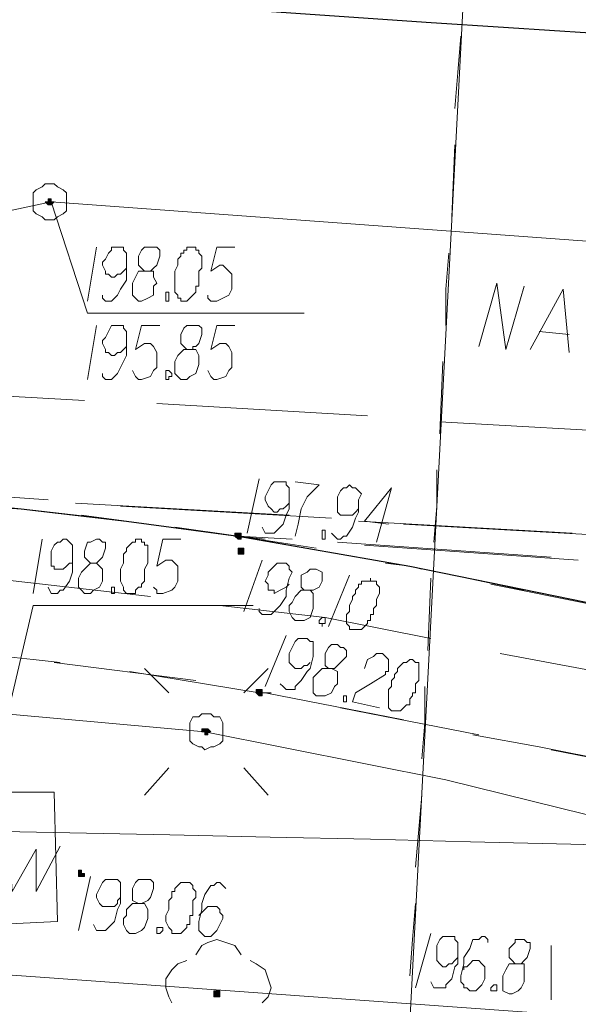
# Model space of a CAD drawing. Header units: metres. Extents: x 7431553 to 7432401, y 5544342 to 5544539.
# Tile 71 of 180: x 7432126 to 7432134, y 5544500 to 5544514. Entities that reach past the tile are written whole.
import ezdxf

# ---------------------------------------------------------------- set-up
doc = ezdxf.new("R2010")
doc.units = ezdxf.units.M
doc.header["$MEASUREMENT"] = 0
doc.layers.add('BG-PR90-PB-PZT-PZT01_2026_04_14$0$MAPA DCP', color=7, linetype='Continuous', lineweight=0)
doc.layers.add('PRIMETECH_XREF', color=7, linetype='Continuous', lineweight=5)

# ---------------------------------------------------------------- blocks, each defined once
blk = doc.blocks.new('BG-PR90-PB-PZT-PZT01_2026_04_14$0$Naddrwiną2025_v2klauzulap')
at = {"layer": 'BG-PR90-PB-PZT-PZT01_2026_04_14$0$MAPA DCP', "linetype": 'Continuous', "lineweight": 0, "transparency": 33554559}
for points in [[(7431657.646, 5544543.308), (7431657.646, 5544543.308), (7431657.646, 5544543.308), (7431657.646, 5544543.308), (7431657.688, 5544543.35), (7431657.688, 5544543.35), (7431657.688, 5544543.35), (7431657.688, 5544543.35), (7431657.688, 5544543.392), (7431657.646, 5544543.392), (7431657.646, 5544543.392), (7431657.646, 5544543.392), (7431657.646, 5544543.392), (7431657.603, 5544543.392), (7431657.603, 5544543.392), (7431657.603, 5544543.392), (7431657.603, 5544543.392), (7431657.603, 5544543.35), (7431657.603, 5544543.35), (7431657.603, 5544543.35), (7431657.603, 5544543.35), (7431657.603, 5544543.308), (7431657.603, 5544543.308), (7431657.603, 5544543.308), (7431657.603, 5544543.308)], [(7431655.444, 5544543.011), (7431655.444, 5544543.011), (7431655.444, 5544543.011), (7431655.487, 5544543.054), (7431655.487, 5544543.054), (7431655.487, 5544543.054), (7431655.487, 5544543.054), (7431655.487, 5544543.096), (7431655.487, 5544543.096), (7431655.487, 5544543.096), (7431655.444, 5544543.096), (7431655.444, 5544543.096), (7431655.444, 5544543.096), (7431655.444, 5544543.096), (7431655.402, 5544543.096), (7431655.402, 5544543.096), (7431655.402, 5544543.096), (7431655.402, 5544543.096), (7431655.402, 5544543.054), (7431655.402, 5544543.054), (7431655.402, 5544543.054), (7431655.402, 5544543.054), (7431655.402, 5544543.011)], [(7431655.656, 5544543.054), (7431655.656, 5544543.054), (7431655.656, 5544543.054), (7431655.698, 5544543.054), (7431655.698, 5544543.054), (7431655.698, 5544543.096), (7431655.698, 5544543.096), (7431655.698, 5544543.096), (7431655.698, 5544543.096), (7431655.698, 5544543.138), (7431655.656, 5544543.138), (7431655.656, 5544543.138), (7431655.656, 5544543.138), (7431655.656, 5544543.138), (7431655.614, 5544543.138), (7431655.614, 5544543.138), (7431655.614, 5544543.096), (7431655.614, 5544543.096), (7431655.614, 5544543.096), (7431655.614, 5544543.096), (7431655.614, 5544543.054), (7431655.614, 5544543.054), (7431655.614, 5544543.054)], [(7431658.154, 5544542.588), (7431658.154, 5544542.63), (7431658.196, 5544542.673), (7431658.196, 5544542.673), (7431658.196, 5544542.63), (7431658.196, 5544542.63), (7431658.238, 5544542.63), (7431658.238, 5544542.63), (7431658.238, 5544542.63), (7431658.238, 5544542.588), (7431658.238, 5544542.588), (7431658.196, 5544542.588), (7431658.196, 5544542.588), (7431658.196, 5544542.546), (7431658.196, 5544542.546), (7431658.154, 5544542.546)], [(7431660.186, 5544540.81), (7431660.228, 5544540.81), (7431660.228, 5544540.81), (7431660.228, 5544540.81), (7431660.228, 5544540.81), (7431660.228, 5544540.81), (7431660.228, 5544540.852), (7431660.228, 5544540.852), (7431660.228, 5544540.852), (7431660.228, 5544540.852), (7431660.228, 5544540.895), (7431660.228, 5544540.895), (7431660.186, 5544540.895), (7431660.186, 5544540.895), (7431660.186, 5544540.895), (7431660.186, 5544540.852), (7431660.143, 5544540.852), (7431660.143, 5544540.852), (7431660.143, 5544540.852), (7431660.143, 5544540.81), (7431660.143, 5544540.81)]]:
    blk.add_hatch(color=256, dxfattribs=at).paths.add_polyline_path(points)
at = {"layer": 'BG-PR90-PB-PZT-PZT01_2026_04_14$0$MAPA DCP', "linetype": 'Continuous', "lineweight": 0, "true_color": 0x009a00, "transparency": 33554559}
blk.add_hatch(color=94, dxfattribs=at).paths.add_polyline_path([(7431661.921, 5544542.757), (7431661.921, 5544542.8), (7431661.879, 5544542.8), (7431661.879, 5544542.8), (7431661.879, 5544542.8), (7431661.837, 5544542.8), (7431661.837, 5544542.8), (7431661.837, 5544542.8), (7431661.837, 5544542.757), (7431661.837, 5544542.757), (7431661.837, 5544542.757), (7431661.837, 5544542.715), (7431661.879, 5544542.715), (7431661.879, 5544542.715), (7431661.879, 5544542.715), (7431661.921, 5544542.715)])
at = {"layer": 'BG-PR90-PB-PZT-PZT01_2026_04_14$0$MAPA DCP', "linetype": 'Continuous', "lineweight": 0, "true_color": 0x9a3300, "transparency": 33554559}
blk.add_hatch(color=24, dxfattribs=at).paths.add_polyline_path([(7431650.745, 5544540.344), (7431650.745, 5544540.344), (7431650.788, 5544540.387), (7431650.788, 5544540.387), (7431650.788, 5544540.387), (7431650.788, 5544540.387), (7431650.788, 5544540.429), (7431650.788, 5544540.429), (7431650.788, 5544540.429), (7431650.788, 5544540.429), (7431650.788, 5544540.429), (7431650.745, 5544540.471), (7431650.745, 5544540.471), (7431650.745, 5544540.471), (7431650.745, 5544540.429), (7431650.703, 5544540.429), (7431650.703, 5544540.429), (7431650.703, 5544540.429), (7431650.703, 5544540.429), (7431650.703, 5544540.387), (7431650.703, 5544540.387), (7431650.703, 5544540.387), (7431650.745, 5544540.387)])
at = {"layer": 'BG-PR90-PB-PZT-PZT01_2026_04_14$0$MAPA DCP', "color": 1, "linetype": 'Continuous', "lineweight": 18, "transparency": 33554687}
for points in [[(7431635.971, 5544534.926), (7431643.803, 5544535.137), (7431645.115, 5544536.238), (7431659.889, 5544534.375), (7431661.202, 5544534.079), (7431662.218, 5544548.218), (7431665.435, 5544548.049), (7431666.747, 5544564.686), (7431668.483, 5544589.07), (7431669.626, 5544612.226), (7431671.362, 5544639.743), (7431672.589, 5544663.238), (7431673.902, 5544686.394)], [(7431770.083, 5544497.757), (7431763.902, 5544498.815), (7431752.811, 5544501.186), (7431737.063, 5544503.726), (7431734.989, 5544503.726), (7431705.313, 5544505.673), (7431674.537, 5544507.663), (7431671.489, 5544507.748), (7431664.504, 5544508.721), (7431660.482, 5544511.304), (7431658.831, 5544513.039), (7431657.053, 5544516.849), (7431656.249, 5544521.04), (7431658.196, 5544542.588), (7431658.873, 5544545.975), (7431662.98, 5544562.612), (7431663.276, 5544568.157), (7431664.334, 5544568.115)]]:
    blk.add_lwpolyline(points, dxfattribs=at)
at = {"layer": 'BG-PR90-PB-PZT-PZT01_2026_04_14$0$MAPA DCP', "linetype": 'Continuous', "lineweight": 25, "transparency": 33554687}
blk.add_lwpolyline([(7431654.132, 5544522.437), (7431654.301, 5544527.602), (7431654.682, 5544534.333), (7431654.725, 5544535.476), (7431655.063, 5544540.006), (7431655.233, 5544541.487), (7431655.444, 5544543.054), (7431655.868, 5544545.467), (7431657.476, 5544553.341), (7431658.873, 5544560.241)], dxfattribs=at)
at = {"layer": 'BG-PR90-PB-PZT-PZT01_2026_04_14$0$MAPA DCP', "color": 24, "linetype": 'Continuous', "lineweight": 18, "true_color": 0x9a3300, "transparency": 33554687}
for points in [[(7431650.745, 5544540.429), (7431652.904, 5544569.851), (7431652.989, 5544571.205), (7431653.92, 5544589.197)], [(7431653.836, 5544545.89), (7431654.005, 5544548.896)], [(7431653.582, 5544541.911), (7431653.751, 5544544.874)], [(7431650.745, 5544540.429), (7431652.312, 5544540.937), (7431652.312, 5544543.985)], [(7431653.37, 5544537.889), (7431653.539, 5544540.895)], [(7431650.745, 5544540.429), (7431650.872, 5544539.836), (7431649.941, 5544527.306), (7431649.264, 5544518.246), (7431649.179, 5544516.934), (7431647.909, 5544502.075), (7431647.57, 5544497.037), (7431647.824, 5544496.572)]]:
    blk.add_lwpolyline(points, dxfattribs=at)
at = {"layer": 'BG-PR90-PB-PZT-PZT01_2026_04_14$0$MAPA DCP', "linetype": 'Continuous', "lineweight": 18, "transparency": 33554687}
for points in [[(7431638.088, 5544583.059), (7431638.977, 5544582.635), (7431663.784, 5544577.725), (7431669.541, 5544576.582), (7431669.033, 5544570.486), (7431668.61, 5544564.601), (7431667.213, 5544545.213), (7431636.479, 5544546.821)], [(7431656.122, 5544546.61), (7431656.714, 5544549.573)], [(7431658.831, 5544549.404), (7431658.45, 5544547.456)], [(7431655.444, 5544548.388), (7431655.275, 5544545.382)], [(7431658.238, 5544546.356), (7431658.408, 5544547.287), (7431658.619, 5544548.345)], [(7431655.402, 5544547.753), (7431655.233, 5544544.747)], [(7431655.571, 5544544.832), (7431655.783, 5544547.837)], [(7431652.82, 5544547.16), (7431651.973, 5544547.626), (7431652.862, 5544547.71)], [(7431652.566, 5544547.287), (7431652.608, 5544547.71)], [(7431655.741, 5544547.456), (7431655.529, 5544544.451)], [(7431661.202, 5544547.456), (7431661.964, 5544547.456)], [(7431652.777, 5544546.44), (7431651.888, 5544546.694), (7431652.82, 5544546.821), (7431651.931, 5544547.075)], [(7431655.825, 5544545.128), (7431655.868, 5544545.467), (7431656.206, 5544547.075)], [(7431636.479, 5544546.821), (7431667.213, 5544545.213), (7431666.493, 5544532.936), (7431684.527, 5544515.452), (7431635.166, 5544516.172)], [(7431658.238, 5544546.44), (7431657.857, 5544544.493)], [(7431655.487, 5544543.435), (7431655.444, 5544543.054), (7431655.868, 5544545.467), (7431655.91, 5544545.636)], [(7431657.646, 5544543.435), (7431658.027, 5544545.382)], [(7431655.19, 5544544.366), (7431655.021, 5544541.403)], [(7431655.317, 5544542.165), (7431655.444, 5544543.054), (7431655.614, 5544544.154)], [(7431655.148, 5544543.773), (7431654.979, 5544540.768)], [(7431655.148, 5544540.852), (7431655.233, 5544541.487), (7431655.444, 5544543.054), (7431655.487, 5544543.816)], [(7431657.307, 5544543.477), (7431657.646, 5544543.138)], [(7431657.646, 5544543.519), (7431657.646, 5544543.35), (7431657.349, 5544541.53)], [(7431659.085, 5544543.477), (7431658.704, 5544543.138)], [(7431657.222, 5544540.471), (7431657.476, 5544542.461)], [(7431657.307, 5544541.741), (7431657.646, 5544542.08)], [(7431659.085, 5544541.741), (7431658.704, 5544542.08)], [(7431654.979, 5544539.201), (7431655.063, 5544540.006), (7431655.19, 5544541.149)], [(7431657.222, 5544540.556), (7431657.18, 5544540.175), (7431657.011, 5544538.566)], [(7431659.805, 5544539.836), (7431660.44, 5544539.879), (7431659.847, 5544540.217), (7431660.44, 5544540.217), (7431659.805, 5544540.556)], [(7431654.936, 5544540.387), (7431654.725, 5544537.381)]]:
    blk.add_lwpolyline(points, dxfattribs=at)
at = {"layer": 'BG-PR90-PB-PZT-PZT01_2026_04_14$0$MAPA DCP', "color": 30, "linetype": 'Continuous', "lineweight": 18, "true_color": 0xff6500, "transparency": 33554687}
for points in [[(7431657.646, 5544549.7), (7431657.095, 5544546.737)], [(7431656.884, 5544545.763), (7431656.587, 5544544.281), (7431656.418, 5544542.8)], [(7431656.291, 5544541.826), (7431655.952, 5544538.82)]]:
    blk.add_lwpolyline(points, dxfattribs=at)
at = {"layer": 'BG-PR90-PB-PZT-PZT01_2026_04_14$0$MAPA DCP', "color": 1, "linetype": 'Continuous', "lineweight": 9, "transparency": 33554687}
for points in [[(7431661.456, 5544546.948), (7431661.456, 5544547.033), (7431661.413, 5544547.075), (7431661.371, 5544547.118), (7431661.244, 5544547.16), (7431661.159, 5544547.16), (7431661.159, 5544547.118), (7431661.117, 5544547.075), (7431661.117, 5544547.033), (7431661.117, 5544546.948), (7431661.159, 5544546.948), (7431661.244, 5544546.864), (7431661.286, 5544546.864), (7431661.371, 5544546.864), (7431661.413, 5544546.906), (7431661.456, 5544546.948), (7431661.456, 5544546.864), (7431661.54, 5544546.821), (7431661.625, 5544546.779), (7431661.667, 5544546.779), (7431661.794, 5544546.779), (7431661.837, 5544546.779), (7431661.879, 5544546.864), (7431661.879, 5544546.906), (7431661.837, 5544546.991), (7431661.794, 5544547.033), (7431661.71, 5544547.075), (7431661.667, 5544547.075), (7431661.54, 5544547.075), (7431661.456, 5544547.075), (7431661.456, 5544546.991)], [(7431661.159, 5544546.567), (7431661.117, 5544546.567), (7431661.075, 5544546.525), (7431661.075, 5544546.483), (7431661.117, 5544546.44), (7431661.117, 5544546.398), (7431661.117, 5544546.356), (7431661.244, 5544546.313), (7431661.371, 5544546.229), (7431661.456, 5544546.229), (7431661.625, 5544546.186), (7431661.71, 5544546.186), (7431661.752, 5544546.229), (7431661.794, 5544546.229), (7431661.794, 5544546.271), (7431661.837, 5544546.313), (7431661.837, 5544546.356), (7431661.837, 5544546.398), (7431661.794, 5544546.44), (7431661.752, 5544546.483), (7431661.667, 5544546.525), (7431661.625, 5544546.525), (7431661.583, 5544546.525), (7431661.498, 5544546.525), (7431661.456, 5544546.483), (7431661.413, 5544546.44), (7431661.413, 5544546.398), (7431661.413, 5544546.356), (7431661.456, 5544546.313), (7431661.498, 5544546.271), (7431661.498, 5544546.229), (7431661.54, 5544546.229)], [(7431661.71, 5544545.763), (7431661.794, 5544545.805), (7431661.794, 5544545.975), (7431661.752, 5544545.975), (7431661.667, 5544546.059), (7431661.498, 5544546.102), (7431661.456, 5544546.144), (7431661.286, 5544546.144), (7431661.202, 5544546.144), (7431661.159, 5544546.144), (7431661.117, 5544546.102), (7431661.075, 5544546.102), (7431661.075, 5544546.059), (7431661.075, 5544546.017), (7431661.075, 5544545.975), (7431661.075, 5544545.932), (7431661.117, 5544545.89), (7431661.202, 5544545.848), (7431661.286, 5544545.848), (7431661.329, 5544545.848), (7431661.413, 5544545.848), (7431661.456, 5544545.89), (7431661.498, 5544545.932), (7431661.498, 5544545.975), (7431661.456, 5544546.017), (7431661.456, 5544546.059), (7431661.413, 5544546.102), (7431661.371, 5544546.144)], [(7431661.032, 5544545.763), (7431661.794, 5544545.551)]]:
    blk.add_lwpolyline(points, dxfattribs=at)
blk.add_lwpolyline([(7431661.752, 5544546.652), (7431661.752, 5544546.694), (7431661.837, 5544546.694), (7431661.837, 5544546.61), (7431661.794, 5544546.61)], close=True, dxfattribs=at)
at = {"layer": 'BG-PR90-PB-PZT-PZT01_2026_04_14$0$MAPA DCP', "color": 94, "linetype": 'Continuous', "lineweight": 18, "true_color": 0x009a00, "transparency": 33554687}
for points in [[(7431649.433, 5544546.102), (7431648.925, 5544546.144), (7431648.417, 5544546.186)], [(7431650.957, 5544546.059), (7431649.941, 5544546.102)], [(7431652.481, 5544545.975), (7431651.973, 5544545.975), (7431651.465, 5544546.017)], [(7431654.005, 5544545.89), (7431652.989, 5544545.932)], [(7431655.529, 5544545.805), (7431655.021, 5544545.848), (7431654.513, 5544545.848)], [(7431657.053, 5544545.721), (7431656.037, 5544545.763)], [(7431658.577, 5544545.636), (7431658.069, 5544545.678), (7431657.561, 5544545.678)], [(7431660.101, 5544545.551), (7431659.085, 5544545.636)], [(7431661.625, 5544545.467), (7431661.117, 5544545.509), (7431660.609, 5544545.551)], [(7431661.413, 5544543.223), (7431661.456, 5544543.308), (7431661.54, 5544543.435), (7431661.667, 5544543.477), (7431661.794, 5544543.519), (7431661.921, 5544543.477), (7431662.006, 5544543.392)], [(7431661.329, 5544542.461), (7431661.202, 5544542.546), (7431661.159, 5544542.63), (7431661.117, 5544542.757), (7431661.159, 5544542.884), (7431661.202, 5544543.011), (7431661.329, 5544543.096)], [(7431662.006, 5544542.122), (7431661.921, 5544542.08), (7431661.794, 5544542.038), (7431661.667, 5544542.038), (7431661.54, 5544542.122), (7431661.456, 5544542.207), (7431661.413, 5544542.334)]]:
    blk.add_lwpolyline(points, dxfattribs=at)
at = {"layer": 'BG-PR90-PB-PZT-PZT01_2026_04_14$0$MAPA DCP', "linetype": 'Continuous', "lineweight": 9, "transparency": 33554687}
for points in [[(7431657.18, 5544545.509), (7431657.18, 5544545.467), (7431657.222, 5544545.424), (7431657.222, 5544545.382), (7431657.265, 5544545.34), (7431657.307, 5544545.297), (7431657.349, 5544545.297), (7431657.392, 5544545.255), (7431657.434, 5544545.255), (7431657.476, 5544545.213), (7431657.561, 5544545.213), (7431657.603, 5544545.17), (7431657.688, 5544545.17), (7431657.73, 5544545.17), (7431657.773, 5544545.17), (7431657.815, 5544545.17), (7431657.857, 5544545.17), (7431657.9, 5544545.213), (7431657.9, 5544545.255), (7431657.9, 5544545.297), (7431657.9, 5544545.34), (7431657.857, 5544545.382), (7431657.815, 5544545.424), (7431657.815, 5544545.467), (7431657.773, 5544545.467), (7431657.73, 5544545.467), (7431657.688, 5544545.509), (7431657.646, 5544545.509), (7431657.646, 5544545.551), (7431657.603, 5544545.551), (7431657.561, 5544545.551), (7431657.519, 5544545.551), (7431657.476, 5544545.594), (7431657.392, 5544545.594), (7431657.349, 5544545.594), (7431657.307, 5544545.594), (7431657.265, 5544545.594), (7431657.222, 5544545.594), (7431657.222, 5544545.551)], [(7431656.079, 5544544.916), (7431656.037, 5544544.916), (7431656.079, 5544544.916), (7431656.079, 5544544.789), (7431656.122, 5544544.789), (7431656.122, 5544544.747), (7431656.164, 5544544.747), (7431656.206, 5544544.705), (7431656.249, 5544544.705), (7431656.291, 5544544.662), (7431656.333, 5544544.662), (7431656.418, 5544544.62), (7431656.503, 5544544.62), (7431656.545, 5544544.578), (7431656.587, 5544544.578), (7431656.672, 5544544.578), (7431656.714, 5544544.62), (7431656.757, 5544544.62), (7431656.757, 5544544.662), (7431656.757, 5544544.705), (7431656.757, 5544544.747), (7431656.757, 5544544.789), (7431656.714, 5544544.832), (7431656.672, 5544544.874), (7431656.63, 5544544.874), (7431656.63, 5544544.916), (7431656.587, 5544544.916), (7431656.545, 5544544.916), (7431656.545, 5544544.959), (7431656.503, 5544544.959), (7431656.46, 5544544.959), (7431656.418, 5544545.001), (7431656.376, 5544545.001), (7431656.333, 5544545.001), (7431656.249, 5544545.043), (7431656.206, 5544545.043), (7431656.164, 5544545.043), (7431656.122, 5544545.001), (7431656.079, 5544545.001), (7431656.079, 5544544.959)], [(7431657.688, 5544544.578), (7431657.773, 5544544.578), (7431657.773, 5544544.535), (7431657.688, 5544544.535)], [(7431655.36, 5544544.239), (7431655.36, 5544544.281), (7431655.487, 5544544.281), (7431655.487, 5544544.239), (7431655.444, 5544544.239), (7431655.402, 5544544.239)], [(7431656.587, 5544544.239), (7431656.587, 5544544.281), (7431656.672, 5544544.281), (7431656.672, 5544544.239), (7431656.714, 5544544.239), (7431656.672, 5544544.239), (7431656.672, 5544544.197), (7431656.63, 5544544.197)], [(7431660.313, 5544542.334), (7431660.313, 5544542.249), (7431660.355, 5544542.207), (7431660.397, 5544542.165), (7431660.44, 5544542.165), (7431660.44, 5544542.122), (7431660.482, 5544542.122), (7431660.524, 5544542.122), (7431660.567, 5544542.08), (7431660.609, 5544542.08), (7431660.694, 5544542.08), (7431660.778, 5544542.038), (7431660.821, 5544542.038), (7431660.863, 5544542.038), (7431660.948, 5544542.08), (7431660.99, 5544542.122), (7431661.032, 5544542.122), (7431661.032, 5544542.165), (7431661.032, 5544542.207), (7431661.032, 5544542.249), (7431660.99, 5544542.292), (7431660.948, 5544542.334), (7431660.905, 5544542.334), (7431660.905, 5544542.376), (7431660.863, 5544542.376), (7431660.821, 5544542.376), (7431660.778, 5544542.376), (7431660.778, 5544542.419), (7431660.736, 5544542.419), (7431660.694, 5544542.419), (7431660.651, 5544542.419), (7431660.609, 5544542.419), (7431660.567, 5544542.419), (7431660.524, 5544542.461), (7431660.482, 5544542.461), (7431660.44, 5544542.461), (7431660.397, 5544542.419), (7431660.355, 5544542.419), (7431660.313, 5544542.376)], [(7431660.948, 5544541.953), (7431660.948, 5544541.995), (7431660.99, 5544541.995), (7431661.032, 5544541.953), (7431661.032, 5544541.911), (7431660.99, 5544541.911), (7431660.948, 5544541.911)]]:
    blk.add_lwpolyline(points, close=True, dxfattribs=at)
for points in [[(7431655.275, 5544545.17), (7431655.233, 5544544.832), (7431654.767, 5544545.213), (7431655.529, 5544545.001)], [(7431657.307, 5544544.832), (7431657.18, 5544544.874), (7431657.138, 5544544.959), (7431657.095, 5544545.001), (7431657.095, 5544545.043), (7431657.095, 5544545.086), (7431657.138, 5544545.128), (7431657.18, 5544545.17), (7431657.222, 5544545.17), (7431657.265, 5544545.17), (7431657.307, 5544545.17), (7431657.349, 5544545.17), (7431657.349, 5544545.128), (7431657.392, 5544545.128), (7431657.519, 5544544.916), (7431657.646, 5544544.705), (7431657.773, 5544544.662), (7431657.857, 5544545.043)], [(7431655.402, 5544544.366), (7431655.444, 5544544.408), (7431655.487, 5544544.451), (7431655.487, 5544544.493), (7431655.444, 5544544.535), (7431655.444, 5544544.578), (7431655.317, 5544544.662), (7431655.19, 5544544.705), (7431655.106, 5544544.747), (7431654.936, 5544544.747), (7431654.852, 5544544.789), (7431654.809, 5544544.747), (7431654.767, 5544544.705), (7431654.767, 5544544.662), (7431654.725, 5544544.62), (7431654.767, 5544544.578), (7431654.767, 5544544.535), (7431654.809, 5544544.493), (7431654.894, 5544544.451), (7431654.936, 5544544.451), (7431655.021, 5544544.451), (7431655.063, 5544544.451), (7431655.106, 5544544.451), (7431655.148, 5544544.493), (7431655.148, 5544544.535), (7431655.148, 5544544.578), (7431655.148, 5544544.62), (7431655.148, 5544544.662), (7431655.106, 5544544.705), (7431655.063, 5544544.747), (7431655.021, 5544544.747)], [(7431655.995, 5544544.62), (7431656.714, 5544544.324)], [(7431657.307, 5544544.324), (7431657.307, 5544544.408), (7431657.265, 5544544.451), (7431657.222, 5544544.493), (7431657.138, 5544544.578), (7431657.053, 5544544.578), (7431657.011, 5544544.535), (7431657.011, 5544544.493), (7431656.968, 5544544.451), (7431656.968, 5544544.366), (7431657.011, 5544544.324), (7431657.095, 5544544.281), (7431657.138, 5544544.281), (7431657.222, 5544544.281), (7431657.265, 5544544.281), (7431657.307, 5544544.324), (7431657.307, 5544544.239), (7431657.392, 5544544.154), (7431657.434, 5544544.112), (7431657.476, 5544544.112), (7431657.603, 5544544.112), (7431657.646, 5544544.112), (7431657.688, 5544544.154), (7431657.688, 5544544.197), (7431657.688, 5544544.281), (7431657.646, 5544544.366), (7431657.561, 5544544.408), (7431657.519, 5544544.451), (7431657.434, 5544544.451), (7431657.349, 5544544.451), (7431657.307, 5544544.366)], [(7431654.682, 5544543.858), (7431654.725, 5544544.197), (7431654.894, 5544544.027), (7431655.063, 5544543.943), (7431655.275, 5544543.9), (7431655.444, 5544543.858)], [(7431656.206, 5544543.985), (7431656.206, 5544544.112), (7431656.164, 5544544.197), (7431656.079, 5544544.239), (7431655.995, 5544544.239), (7431655.952, 5544544.239), (7431655.91, 5544544.154), (7431655.91, 5544544.112), (7431655.91, 5544544.07), (7431655.952, 5544544.027), (7431655.995, 5544543.943), (7431656.037, 5544543.943), (7431656.122, 5544543.943), (7431656.164, 5544543.943), (7431656.206, 5544543.985), (7431656.206, 5544543.943), (7431656.291, 5544543.858), (7431656.376, 5544543.816), (7431656.418, 5544543.773), (7431656.503, 5544543.773), (7431656.587, 5544543.816), (7431656.63, 5544543.858), (7431656.63, 5544543.9), (7431656.63, 5544543.985), (7431656.587, 5544544.07), (7431656.46, 5544544.112), (7431656.333, 5544544.112), (7431656.249, 5544544.112), (7431656.206, 5544544.07)], [(7431657.519, 5544543.646), (7431657.561, 5544543.689), (7431657.603, 5544543.731), (7431657.603, 5544543.858), (7431657.561, 5544543.858), (7431657.476, 5544543.943), (7431657.349, 5544544.027), (7431657.307, 5544544.07), (7431657.138, 5544544.112), (7431657.053, 5544544.112), (7431657.011, 5544544.112), (7431656.926, 5544544.112), (7431656.926, 5544544.07), (7431656.884, 5544544.027), (7431656.884, 5544543.985), (7431656.884, 5544543.943), (7431656.884, 5544543.9), (7431656.926, 5544543.858), (7431657.011, 5544543.816), (7431657.095, 5544543.773), (7431657.138, 5544543.773), (7431657.222, 5544543.773), (7431657.265, 5544543.816), (7431657.307, 5544543.858), (7431657.307, 5544543.9), (7431657.307, 5544543.943), (7431657.265, 5544543.985), (7431657.265, 5544544.027), (7431657.222, 5544544.07)], [(7431655.317, 5544543.392), (7431655.402, 5544543.435), (7431655.402, 5544543.562), (7431655.36, 5544543.604), (7431655.275, 5544543.689), (7431655.148, 5544543.731), (7431655.063, 5544543.773), (7431654.894, 5544543.773), (7431654.809, 5544543.773), (7431654.767, 5544543.773), (7431654.725, 5544543.731), (7431654.682, 5544543.731), (7431654.682, 5544543.689), (7431654.682, 5544543.646), (7431654.682, 5544543.604), (7431654.682, 5544543.562), (7431654.725, 5544543.519), (7431654.809, 5544543.477), (7431654.894, 5544543.435), (7431654.936, 5544543.435), (7431655.021, 5544543.477), (7431655.063, 5544543.519), (7431655.106, 5544543.562), (7431655.106, 5544543.604), (7431655.063, 5544543.646), (7431655.063, 5544543.689), (7431655.021, 5544543.731), (7431654.979, 5544543.773)], [(7431656.46, 5544543.35), (7431656.503, 5544543.35), (7431656.545, 5544543.392), (7431656.545, 5544543.519), (7431656.503, 5544543.562), (7431656.418, 5544543.646), (7431656.291, 5544543.731), (7431656.206, 5544543.731), (7431656.037, 5544543.773), (7431655.952, 5544543.816), (7431655.91, 5544543.773), (7431655.868, 5544543.773), (7431655.825, 5544543.731), (7431655.825, 5544543.689), (7431655.825, 5544543.604), (7431655.868, 5544543.562), (7431655.952, 5544543.477), (7431655.995, 5544543.477), (7431656.079, 5544543.435), (7431656.122, 5544543.477), (7431656.164, 5544543.477), (7431656.206, 5544543.477), (7431656.206, 5544543.562), (7431656.249, 5544543.562), (7431656.206, 5544543.646), (7431656.164, 5544543.731), (7431656.122, 5544543.773)], [(7431656.841, 5544543.731), (7431657.561, 5544543.435)], [(7431654.64, 5544543.35), (7431655.402, 5544543.181)], [(7431655.783, 5544543.392), (7431656.503, 5544543.138)], [(7431660.397, 5544542.884), (7431660.355, 5544542.842), (7431660.313, 5544542.8), (7431660.313, 5544542.757), (7431660.355, 5544542.715), (7431660.355, 5544542.673), (7431660.482, 5544542.588), (7431660.609, 5544542.546), (7431660.694, 5544542.546), (7431660.863, 5544542.503), (7431660.948, 5544542.503), (7431660.99, 5544542.503), (7431661.032, 5544542.546), (7431661.075, 5544542.588), (7431661.075, 5544542.673), (7431661.032, 5544542.715), (7431660.99, 5544542.757), (7431660.905, 5544542.8), (7431660.821, 5544542.842), (7431660.778, 5544542.842), (7431660.736, 5544542.8), (7431660.694, 5544542.8), (7431660.651, 5544542.757), (7431660.651, 5544542.715), (7431660.651, 5544542.673), (7431660.651, 5544542.63), (7431660.694, 5544542.588), (7431660.736, 5544542.546), (7431660.778, 5544542.503)], [(7431660.609, 5544541.657), (7431660.609, 5544541.699), (7431660.567, 5544541.784), (7431660.524, 5544541.826), (7431660.397, 5544541.868), (7431660.313, 5544541.868), (7431660.27, 5544541.826), (7431660.27, 5544541.784), (7431660.27, 5544541.741), (7431660.27, 5544541.657), (7431660.313, 5544541.614), (7431660.397, 5544541.572), (7431660.44, 5544541.572), (7431660.524, 5544541.572), (7431660.567, 5544541.572), (7431660.609, 5544541.657), (7431660.609, 5544541.572), (7431660.694, 5544541.487), (7431660.778, 5544541.487), (7431660.821, 5544541.445), (7431660.905, 5544541.445), (7431660.99, 5544541.487), (7431661.032, 5544541.53), (7431661.032, 5544541.614), (7431660.99, 5544541.699), (7431660.948, 5544541.741), (7431660.821, 5544541.784), (7431660.778, 5544541.784), (7431660.694, 5544541.784), (7431660.609, 5544541.741), (7431660.609, 5544541.699)], [(7431660.905, 5544541.022), (7431660.99, 5544541.064), (7431660.99, 5544541.191), (7431660.948, 5544541.233), (7431660.863, 5544541.318), (7431660.694, 5544541.36), (7431660.609, 5544541.403), (7431660.44, 5544541.403), (7431660.355, 5544541.403), (7431660.313, 5544541.403), (7431660.27, 5544541.36), (7431660.27, 5544541.318), (7431660.27, 5544541.276), (7431660.27, 5544541.233), (7431660.27, 5544541.191), (7431660.313, 5544541.149), (7431660.397, 5544541.106), (7431660.482, 5544541.064), (7431660.524, 5544541.064), (7431660.609, 5544541.106), (7431660.651, 5544541.149), (7431660.651, 5544541.191), (7431660.651, 5544541.233), (7431660.651, 5544541.276), (7431660.651, 5544541.318), (7431660.609, 5544541.36), (7431660.567, 5544541.36), (7431660.524, 5544541.403)], [(7431660.228, 5544540.979), (7431660.99, 5544540.81)]]:
    blk.add_lwpolyline(points, dxfattribs=at)
at = {"layer": 'BG-PR90-PB-PZT-PZT01_2026_04_14$0$MAPA DCP', "linetype": 'Continuous', "lineweight": 0, "transparency": 33554687}
for points in [[(7431657.646, 5544543.308), (7431657.646, 5544543.308), (7431657.646, 5544543.308), (7431657.646, 5544543.308), (7431657.688, 5544543.35), (7431657.688, 5544543.35), (7431657.688, 5544543.35), (7431657.688, 5544543.35), (7431657.688, 5544543.392), (7431657.646, 5544543.392), (7431657.646, 5544543.392), (7431657.646, 5544543.392), (7431657.646, 5544543.392), (7431657.603, 5544543.392), (7431657.603, 5544543.392), (7431657.603, 5544543.392), (7431657.603, 5544543.392), (7431657.603, 5544543.35), (7431657.603, 5544543.35), (7431657.603, 5544543.35), (7431657.603, 5544543.35), (7431657.603, 5544543.308), (7431657.603, 5544543.308), (7431657.603, 5544543.308)], [(7431655.444, 5544543.011), (7431655.444, 5544543.011), (7431655.444, 5544543.011), (7431655.487, 5544543.054), (7431655.487, 5544543.054), (7431655.487, 5544543.054), (7431655.487, 5544543.054), (7431655.487, 5544543.096), (7431655.487, 5544543.096), (7431655.487, 5544543.096), (7431655.444, 5544543.096), (7431655.444, 5544543.096), (7431655.444, 5544543.096), (7431655.444, 5544543.096), (7431655.402, 5544543.096), (7431655.402, 5544543.096), (7431655.402, 5544543.096), (7431655.402, 5544543.096), (7431655.402, 5544543.054), (7431655.402, 5544543.054), (7431655.402, 5544543.054), (7431655.402, 5544543.054), (7431655.402, 5544543.011)], [(7431655.656, 5544543.054), (7431655.656, 5544543.054), (7431655.656, 5544543.054), (7431655.698, 5544543.054), (7431655.698, 5544543.054), (7431655.698, 5544543.096), (7431655.698, 5544543.096), (7431655.698, 5544543.096), (7431655.698, 5544543.096), (7431655.698, 5544543.138), (7431655.656, 5544543.138), (7431655.656, 5544543.138), (7431655.656, 5544543.138), (7431655.656, 5544543.138), (7431655.614, 5544543.138), (7431655.614, 5544543.138), (7431655.614, 5544543.096), (7431655.614, 5544543.096), (7431655.614, 5544543.096), (7431655.614, 5544543.096), (7431655.614, 5544543.054), (7431655.614, 5544543.054), (7431655.614, 5544543.054)], [(7431658.154, 5544542.588), (7431658.154, 5544542.63), (7431658.196, 5544542.673), (7431658.196, 5544542.673), (7431658.196, 5544542.63), (7431658.196, 5544542.63), (7431658.238, 5544542.63), (7431658.238, 5544542.63), (7431658.238, 5544542.63), (7431658.238, 5544542.588), (7431658.238, 5544542.588), (7431658.196, 5544542.588), (7431658.196, 5544542.588), (7431658.196, 5544542.546), (7431658.196, 5544542.546), (7431658.154, 5544542.546), (7431658.154, 5544542.588), (7431658.154, 5544542.588), (7431658.154, 5544542.588)], [(7431660.186, 5544540.81), (7431660.228, 5544540.81), (7431660.228, 5544540.81), (7431660.228, 5544540.81), (7431660.228, 5544540.81), (7431660.228, 5544540.81), (7431660.228, 5544540.852), (7431660.228, 5544540.852), (7431660.228, 5544540.852), (7431660.228, 5544540.852), (7431660.228, 5544540.895), (7431660.228, 5544540.895), (7431660.186, 5544540.895), (7431660.186, 5544540.895), (7431660.186, 5544540.895), (7431660.186, 5544540.852), (7431660.143, 5544540.852), (7431660.143, 5544540.852), (7431660.143, 5544540.852), (7431660.143, 5544540.81), (7431660.143, 5544540.81), (7431660.186, 5544540.81), (7431660.186, 5544540.81)]]:
    blk.add_lwpolyline(points, close=True, dxfattribs=at)
at = {"layer": 'BG-PR90-PB-PZT-PZT01_2026_04_14$0$MAPA DCP', "color": 5, "linetype": 'Continuous', "lineweight": 18, "transparency": 33554687}
blk.add_lwpolyline([(7431659.466, 5544539.455), (7431656.418, 5544540.175), (7431656.418, 5544543.265)], dxfattribs=at)
at = {"layer": 'BG-PR90-PB-PZT-PZT01_2026_04_14$0$MAPA DCP', "color": 24, "linetype": 'Continuous', "lineweight": 9, "true_color": 0x9a3300, "transparency": 33554687}
for points in [[(7431651.38, 5544543.011), (7431651.38, 5544542.757), (7431651.719, 5544542.673), (7431651.634, 5544542.8), (7431651.634, 5544542.842), (7431651.719, 5544542.927), (7431651.761, 5544542.969), (7431651.846, 5544542.969), (7431651.973, 5544542.969), (7431652.058, 5544542.927), (7431652.1, 5544542.842), (7431652.142, 5544542.757), (7431652.142, 5544542.673), (7431652.1, 5544542.63), (7431652.058, 5544542.63)], [(7431652.481, 5544543.011), (7431652.481, 5544542.757), (7431652.82, 5544542.673), (7431652.735, 5544542.8), (7431652.735, 5544542.884), (7431652.777, 5544542.927), (7431652.862, 5544542.969), (7431652.947, 5544542.969), (7431653.074, 5544542.969), (7431653.116, 5544542.927), (7431653.201, 5544542.884), (7431653.243, 5544542.757), (7431653.243, 5544542.715), (7431653.201, 5544542.673), (7431653.116, 5544542.63)], [(7431652.82, 5544542.334), (7431652.82, 5544542.419), (7431652.777, 5544542.419), (7431652.777, 5544542.461), (7431652.735, 5544542.503), (7431652.608, 5544542.546), (7431652.523, 5544542.546), (7431652.481, 5544542.503), (7431652.481, 5544542.461), (7431652.481, 5544542.419), (7431652.481, 5544542.334), (7431652.523, 5544542.292), (7431652.608, 5544542.249), (7431652.65, 5544542.249), (7431652.735, 5544542.249), (7431652.777, 5544542.292), (7431652.82, 5544542.334), (7431652.82, 5544542.292), (7431652.904, 5544542.207), (7431652.989, 5544542.165), (7431653.031, 5544542.165), (7431653.158, 5544542.165), (7431653.201, 5544542.207), (7431653.243, 5544542.249), (7431653.243, 5544542.334), (7431653.201, 5544542.376), (7431653.158, 5544542.461), (7431653.031, 5544542.503), (7431652.989, 5544542.503), (7431652.904, 5544542.503), (7431652.82, 5544542.461), (7431652.82, 5544542.419)], [(7431651.719, 5544541.741), (7431651.719, 5544541.826), (7431651.677, 5544541.868), (7431651.634, 5544541.911), (7431651.507, 5544541.953), (7431651.423, 5544541.953), (7431651.38, 5544541.911), (7431651.38, 5544541.868), (7431651.38, 5544541.826), (7431651.38, 5544541.741), (7431651.423, 5544541.699), (7431651.507, 5544541.657), (7431651.55, 5544541.657), (7431651.634, 5544541.657), (7431651.677, 5544541.699), (7431651.719, 5544541.741), (7431651.719, 5544541.657), (7431651.804, 5544541.614), (7431651.888, 5544541.572), (7431651.931, 5544541.572), (7431652.058, 5544541.572), (7431652.1, 5544541.614), (7431652.142, 5544541.657), (7431652.142, 5544541.699), (7431652.1, 5544541.784), (7431652.058, 5544541.868), (7431651.931, 5544541.868), (7431651.888, 5544541.911), (7431651.804, 5544541.868), (7431651.719, 5544541.868), (7431651.719, 5544541.784)], [(7431652.481, 5544541.953), (7431652.481, 5544541.699), (7431652.82, 5544541.614), (7431652.735, 5544541.741), (7431652.735, 5544541.826), (7431652.777, 5544541.868), (7431652.862, 5544541.911), (7431652.947, 5544541.911), (7431653.074, 5544541.911), (7431653.116, 5544541.868), (7431653.201, 5544541.826), (7431653.243, 5544541.699), (7431653.243, 5544541.657), (7431653.201, 5544541.614), (7431653.116, 5544541.572)], [(7431652.058, 5544541.149), (7431652.1, 5544541.149), (7431652.142, 5544541.191), (7431652.142, 5544541.276), (7431652.1, 5544541.318), (7431652.058, 5544541.36), (7431651.973, 5544541.403), (7431651.846, 5544541.487), (7431651.761, 5544541.487), (7431651.592, 5544541.487), (7431651.507, 5544541.487), (7431651.465, 5544541.487), (7431651.423, 5544541.445), (7431651.38, 5544541.445), (7431651.38, 5544541.403), (7431651.38, 5544541.318), (7431651.38, 5544541.276), (7431651.423, 5544541.276), (7431651.465, 5544541.233), (7431651.55, 5544541.191), (7431651.592, 5544541.149), (7431651.634, 5544541.149), (7431651.719, 5544541.191), (7431651.761, 5544541.191), (7431651.761, 5544541.233), (7431651.804, 5544541.276), (7431651.804, 5544541.318), (7431651.761, 5544541.36), (7431651.761, 5544541.403), (7431651.719, 5544541.445), (7431651.677, 5544541.487)], [(7431653.158, 5544541.149), (7431653.201, 5544541.149), (7431653.243, 5544541.191), (7431653.243, 5544541.276), (7431653.201, 5544541.318), (7431653.158, 5544541.36), (7431653.074, 5544541.403), (7431652.904, 5544541.487), (7431652.862, 5544541.487), (7431652.693, 5544541.487), (7431652.608, 5544541.487), (7431652.566, 5544541.487), (7431652.523, 5544541.445), (7431652.481, 5544541.445), (7431652.481, 5544541.403), (7431652.481, 5544541.318), (7431652.481, 5544541.276), (7431652.566, 5544541.233), (7431652.65, 5544541.191), (7431652.693, 5544541.149), (7431652.735, 5544541.149), (7431652.82, 5544541.191), (7431652.862, 5544541.191), (7431652.862, 5544541.233), (7431652.904, 5544541.276), (7431652.904, 5544541.318), (7431652.862, 5544541.36), (7431652.862, 5544541.403), (7431652.82, 5544541.445), (7431652.777, 5544541.487)], [(7431651.38, 5544541.064), (7431652.142, 5544540.937)], [(7431652.481, 5544541.064), (7431653.243, 5544540.937)]]:
    blk.add_lwpolyline(points, dxfattribs=at)
at = {"layer": 'BG-PR90-PB-PZT-PZT01_2026_04_14$0$MAPA DCP', "linetype": 'Continuous', "lineweight": 18, "transparency": 33554687}
blk.add_lwpolyline([(7431657.942, 5544542.588), (7431657.942, 5544542.673), (7431657.984, 5544542.715), (7431657.984, 5544542.8), (7431658.069, 5544542.842), (7431658.111, 5544542.842), (7431658.196, 5544542.842), (7431658.238, 5544542.842), (7431658.323, 5544542.842), (7431658.365, 5544542.8), (7431658.408, 5544542.715), (7431658.408, 5544542.673), (7431658.45, 5544542.588), (7431658.408, 5544542.546), (7431658.408, 5544542.503), (7431658.365, 5544542.419), (7431658.323, 5544542.376), (7431658.238, 5544542.376), (7431658.196, 5544542.376), (7431658.111, 5544542.376), (7431658.069, 5544542.376), (7431657.984, 5544542.419), (7431657.984, 5544542.503), (7431657.942, 5544542.546)], close=True, dxfattribs=at)
at = {"layer": 'BG-PR90-PB-PZT-PZT01_2026_04_14$0$MAPA DCP', "color": 94, "linetype": 'Continuous', "lineweight": 0, "true_color": 0x009a00, "transparency": 33554687}
blk.add_lwpolyline([(7431661.921, 5544542.757), (7431661.921, 5544542.8), (7431661.879, 5544542.8), (7431661.879, 5544542.8), (7431661.879, 5544542.8), (7431661.837, 5544542.8), (7431661.837, 5544542.8), (7431661.837, 5544542.8), (7431661.837, 5544542.757), (7431661.837, 5544542.757), (7431661.837, 5544542.757), (7431661.837, 5544542.715), (7431661.879, 5544542.715), (7431661.879, 5544542.715), (7431661.879, 5544542.715), (7431661.921, 5544542.715), (7431661.921, 5544542.757)], close=True, dxfattribs=at)
at = {"layer": 'BG-PR90-PB-PZT-PZT01_2026_04_14$0$MAPA DCP', "color": 24, "linetype": 'Continuous', "lineweight": 9, "true_color": 0x9a3300, "transparency": 33554687}
for points in [[(7431651.38, 5544542.419), (7431651.38, 5544542.334), (7431651.423, 5544542.334), (7431651.423, 5544542.292), (7431651.465, 5544542.292), (7431651.465, 5544542.249), (7431651.507, 5544542.249), (7431651.55, 5544542.207), (7431651.592, 5544542.207), (7431651.634, 5544542.207), (7431651.719, 5544542.165), (7431651.804, 5544542.165), (7431651.846, 5544542.165), (7431651.931, 5544542.165), (7431651.973, 5544542.165), (7431652.015, 5544542.165), (7431652.058, 5544542.207), (7431652.1, 5544542.207), (7431652.1, 5544542.249), (7431652.142, 5544542.249), (7431652.142, 5544542.292), (7431652.142, 5544542.334), (7431652.1, 5544542.376), (7431652.058, 5544542.419), (7431652.015, 5544542.461), (7431651.973, 5544542.461), (7431651.931, 5544542.461), (7431651.931, 5544542.503), (7431651.888, 5544542.503), (7431651.846, 5544542.503), (7431651.804, 5544542.503), (7431651.761, 5544542.503), (7431651.719, 5544542.503), (7431651.677, 5544542.546), (7431651.634, 5544542.546), (7431651.55, 5544542.546), (7431651.507, 5544542.546), (7431651.465, 5544542.503), (7431651.423, 5544542.503), (7431651.423, 5544542.461), (7431651.38, 5544542.461)], [(7431652.015, 5544542.038), (7431652.015, 5544542.08), (7431652.142, 5544542.08), (7431652.142, 5544542.038), (7431652.1, 5544542.038), (7431652.058, 5544542.038)], [(7431653.116, 5544542.038), (7431653.116, 5544542.08), (7431653.158, 5544542.122), (7431653.201, 5544542.122), (7431653.201, 5544542.08), (7431653.243, 5544542.08), (7431653.243, 5544542.038), (7431653.201, 5544542.038), (7431653.158, 5544542.038)]]:
    blk.add_lwpolyline(points, close=True, dxfattribs=at)
at = {"layer": 'BG-PR90-PB-PZT-PZT01_2026_04_14$0$MAPA DCP', "color": 5, "linetype": 'Continuous', "lineweight": 9, "transparency": 33554687}
for points in [[(7431655.487, 5544542.249), (7431655.487, 5544541.995), (7431655.868, 5544541.911), (7431655.783, 5544542.038), (7431655.783, 5544542.122), (7431655.825, 5544542.165), (7431655.868, 5544542.207), (7431655.995, 5544542.207), (7431656.079, 5544542.207), (7431656.164, 5544542.165), (7431656.206, 5544542.122), (7431656.249, 5544541.995), (7431656.249, 5544541.911), (7431656.206, 5544541.911), (7431656.164, 5544541.868)], [(7431655.825, 5544540.979), (7431655.825, 5544541.064), (7431655.783, 5544541.106), (7431655.741, 5544541.149), (7431655.614, 5544541.191), (7431655.529, 5544541.191), (7431655.529, 5544541.149), (7431655.487, 5544541.106), (7431655.487, 5544541.064), (7431655.529, 5544540.979), (7431655.529, 5544540.937), (7431655.656, 5544540.895), (7431655.741, 5544540.895), (7431655.783, 5544540.937), (7431655.825, 5544540.979), (7431655.868, 5544540.937), (7431655.952, 5544540.852), (7431656.037, 5544540.81), (7431656.164, 5544540.81), (7431656.206, 5544540.852), (7431656.249, 5544540.895), (7431656.249, 5544540.979), (7431656.206, 5544541.022), (7431656.164, 5544541.106), (7431656.079, 5544541.149), (7431656.037, 5544541.149), (7431655.91, 5544541.149), (7431655.868, 5544541.106), (7431655.825, 5544541.064)], [(7431656.164, 5544540.387), (7431656.249, 5544540.429), (7431656.249, 5544540.514), (7431656.206, 5544540.556), (7431656.206, 5544540.598), (7431656.079, 5544540.683), (7431655.952, 5544540.725), (7431655.868, 5544540.725), (7431655.698, 5544540.725), (7431655.614, 5544540.725), (7431655.571, 5544540.725), (7431655.529, 5544540.683), (7431655.487, 5544540.641), (7431655.487, 5544540.598), (7431655.529, 5544540.556), (7431655.529, 5544540.514), (7431655.571, 5544540.471), (7431655.656, 5544540.429), (7431655.741, 5544540.429), (7431655.783, 5544540.429), (7431655.868, 5544540.429), (7431655.868, 5544540.471), (7431655.91, 5544540.471), (7431655.91, 5544540.556), (7431655.91, 5544540.598), (7431655.868, 5544540.641), (7431655.825, 5544540.683), (7431655.825, 5544540.725), (7431655.783, 5544540.725)], [(7431655.487, 5544540.302), (7431656.249, 5544540.175)]]:
    blk.add_lwpolyline(points, dxfattribs=at)
for points in [[(7431655.487, 5544541.657), (7431655.487, 5544541.614), (7431655.529, 5544541.614), (7431655.529, 5544541.572), (7431655.571, 5544541.53), (7431655.614, 5544541.487), (7431655.656, 5544541.487), (7431655.698, 5544541.445), (7431655.741, 5544541.445), (7431655.783, 5544541.445), (7431655.825, 5544541.445), (7431655.91, 5544541.403), (7431655.995, 5544541.403), (7431656.037, 5544541.403), (7431656.079, 5544541.403), (7431656.164, 5544541.445), (7431656.206, 5544541.445), (7431656.249, 5544541.487), (7431656.249, 5544541.53), (7431656.249, 5544541.572), (7431656.249, 5544541.614), (7431656.206, 5544541.614), (7431656.164, 5544541.657), (7431656.164, 5544541.699), (7431656.122, 5544541.699), (7431656.079, 5544541.741), (7431656.037, 5544541.741), (7431655.995, 5544541.741), (7431655.952, 5544541.741), (7431655.91, 5544541.741), (7431655.825, 5544541.784), (7431655.783, 5544541.784), (7431655.741, 5544541.784), (7431655.698, 5544541.784), (7431655.656, 5544541.784), (7431655.614, 5544541.784), (7431655.571, 5544541.784), (7431655.571, 5544541.741), (7431655.529, 5544541.741), (7431655.529, 5544541.699), (7431655.487, 5544541.699)], [(7431656.164, 5544541.276), (7431656.164, 5544541.318), (7431656.249, 5544541.318), (7431656.249, 5544541.276), (7431656.206, 5544541.276)]]:
    blk.add_lwpolyline(points, close=True, dxfattribs=at)
at = {"layer": 'BG-PR90-PB-PZT-PZT01_2026_04_14$0$MAPA DCP', "color": 24, "linetype": 'Continuous', "lineweight": 18, "true_color": 0x9a3300, "transparency": 33554687}
blk.add_lwpolyline([(7431650.491, 5544540.429), (7431650.491, 5544540.471), (7431650.534, 5544540.514), (7431650.576, 5544540.598), (7431650.618, 5544540.641), (7431650.703, 5544540.641), (7431650.745, 5544540.641), (7431650.83, 5544540.641), (7431650.872, 5544540.641), (7431650.915, 5544540.598), (7431650.957, 5544540.514), (7431650.999, 5544540.471), (7431650.999, 5544540.429), (7431650.999, 5544540.344), (7431650.957, 5544540.302), (7431650.915, 5544540.217), (7431650.872, 5544540.175), (7431650.83, 5544540.175), (7431650.745, 5544540.175), (7431650.703, 5544540.175), (7431650.618, 5544540.175), (7431650.576, 5544540.217), (7431650.534, 5544540.302), (7431650.491, 5544540.344)], close=True, dxfattribs=at)
at = {"layer": 'BG-PR90-PB-PZT-PZT01_2026_04_14$0$MAPA DCP', "color": 24, "linetype": 'Continuous', "lineweight": 0, "true_color": 0x9a3300, "transparency": 33554687}
blk.add_lwpolyline([(7431650.745, 5544540.344), (7431650.745, 5544540.344), (7431650.788, 5544540.387), (7431650.788, 5544540.387), (7431650.788, 5544540.387), (7431650.788, 5544540.387), (7431650.788, 5544540.429), (7431650.788, 5544540.429), (7431650.788, 5544540.429), (7431650.788, 5544540.429), (7431650.788, 5544540.429), (7431650.745, 5544540.471), (7431650.745, 5544540.471), (7431650.745, 5544540.471), (7431650.745, 5544540.429), (7431650.703, 5544540.429), (7431650.703, 5544540.429), (7431650.703, 5544540.429), (7431650.703, 5544540.429), (7431650.703, 5544540.387), (7431650.703, 5544540.387), (7431650.703, 5544540.387), (7431650.745, 5544540.387)], close=True, dxfattribs=at)
at = {"layer": 'BG-PR90-PB-PZT-PZT01_2026_04_14$0$MAPA DCP', "color": 5, "linetype": 'Continuous', "lineweight": 18, "transparency": 33554687}
blk.add_lwpolyline([(7431659.043, 5544538.778), (7431659.043, 5544540.471), (7431660.863, 5544540.514), (7431660.948, 5544538.778)], close=True, dxfattribs=at)
blk.add_arc((7433022.765, 5544513.014), 1363.431, 172.854498, 180.436605, dxfattribs=at)
at = {"layer": 'BG-PR90-PB-PZT-PZT01_2026_04_14$0$MAPA DCP', "linetype": 'Continuous', "lineweight": 25, "transparency": 33554687}
blk.add_arc((7430389.3, 5544630.138), 1261.745, 352.902862, 359.63311, dxfattribs=at)
blk = doc.blocks.new('BG-PR90-PB-PZT-PZT01_2026_04_14')
at = {"layer": 'BG-PR90-PB-PZT-PZT01_2026_04_14$0$MAPA DCP', "rotation": 270}
blk.add_blockref('BG-PR90-PB-PZT-PZT01_2026_04_14$0$Naddrwiną2025_v2klauzulap', (1887585.788, 12976162.34), dxfattribs=at)

msp = doc.modelspace()

# ---------------------------------------------------------------- block references
at = {"layer": 'PRIMETECH_XREF', "linetype": 'Continuous', "lineweight": 0, "rotation": 360}
msp.add_blockref('BG-PR90-PB-PZT-PZT01_2026_04_14', (0, 0), dxfattribs=at)

doc.saveas('drawing.dxf')
